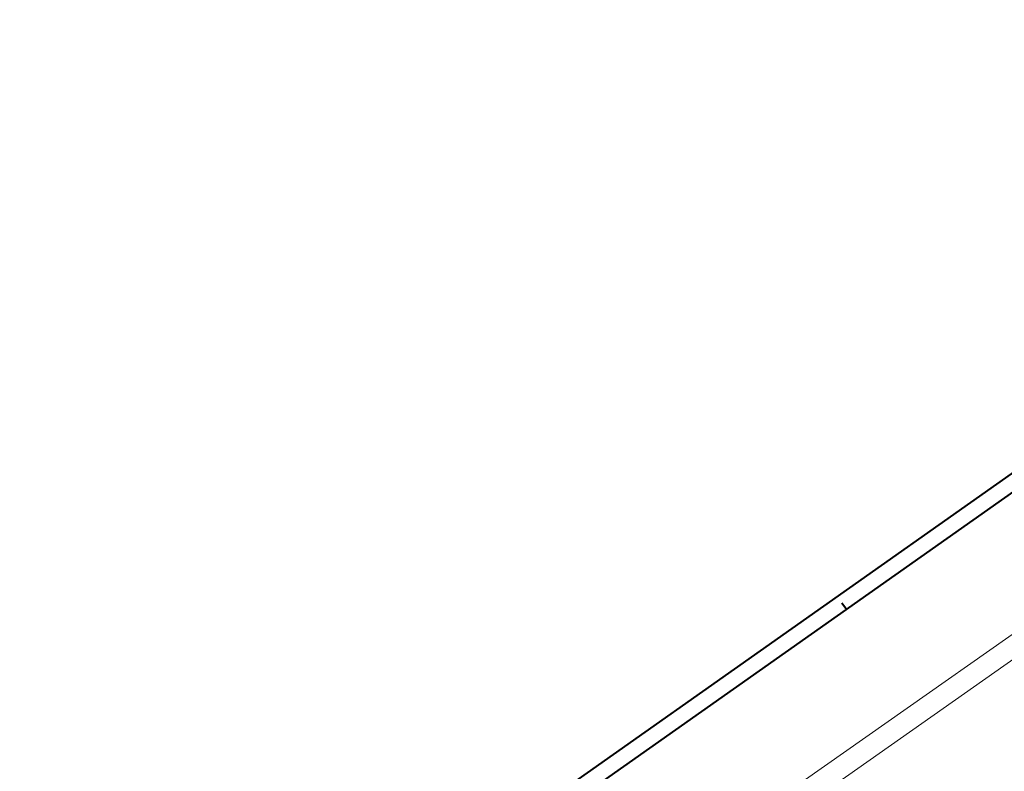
# Model space of a CAD drawing. Header units: metres. Extents: x 149090 to 149776, y 485756 to 486362.
# Tile 3 of 82: x 149090 to 149400, y 486125 to 486362. Entities that reach past the tile are written whole.
import ezdxf

# ---------------------------------------------------------------- set-up
doc = ezdxf.new("R2010")
doc.units = ezdxf.units.M
doc.header["$MEASUREMENT"] = 0
for name, color, linetype, lineweight in [('TOP-L-topo objecten vlak', 7, 'Continuous', 0), ('WVB-alg-onderhoek', 7, 'Continuous', 30), ('WVB-raster-20%', 254, 'Continuous', 30)]:
    doc.layers.add(name, color=color, linetype=linetype, lineweight=lineweight)

msp = doc.modelspace()

# ---------------------------------------------------------------- linework, layer by layer
at = {"layer": 'TOP-L-topo objecten vlak', "color": 7, "linetype": 'Continuous', "lineweight": 0, "flags": 128}
for points in [[(149485.43, 486271.87), (149504.06, 486239.97), (149265.94, 486072.81)], [(149299.19, 486026.96), (149270.02, 486067.46), (149506.88, 486234.07), (149532.35, 486190.29), (149299.19, 486026.96)], [(149270.02, 486067.46), (149299.19, 486026.96), (149532.35, 486190.29), (149506.88, 486234.07), (149270.02, 486067.46)]]:
    msp.add_lwpolyline(points, dxfattribs=at)
at = {"layer": 'WVB-alg-onderhoek', "lineweight": 40, "ltscale": 500}
for p, q in [((149604.46, 486361.93), (149089.6, 485998.87)), ((149348.47, 486178.36), (149349.91, 486176.31))]:
    msp.add_line(p, q, dxfattribs=at)
msp.add_3dface([(149266.05, 485765.99), (149768.66, 486120.42), (149603.26, 486354.96), (149100.65, 486000.54)], dxfattribs=at)
at = {"layer": 'WVB-raster-20%', "extrusion": (0, 0, -1)}
msp.add_solid([(-149169.26, 485928.81), (-149170.99, 485926.36), (-149525.42, 486179.97), (-149527.15, 486177.51)], dxfattribs=at)

doc.saveas('drawing.dxf')
